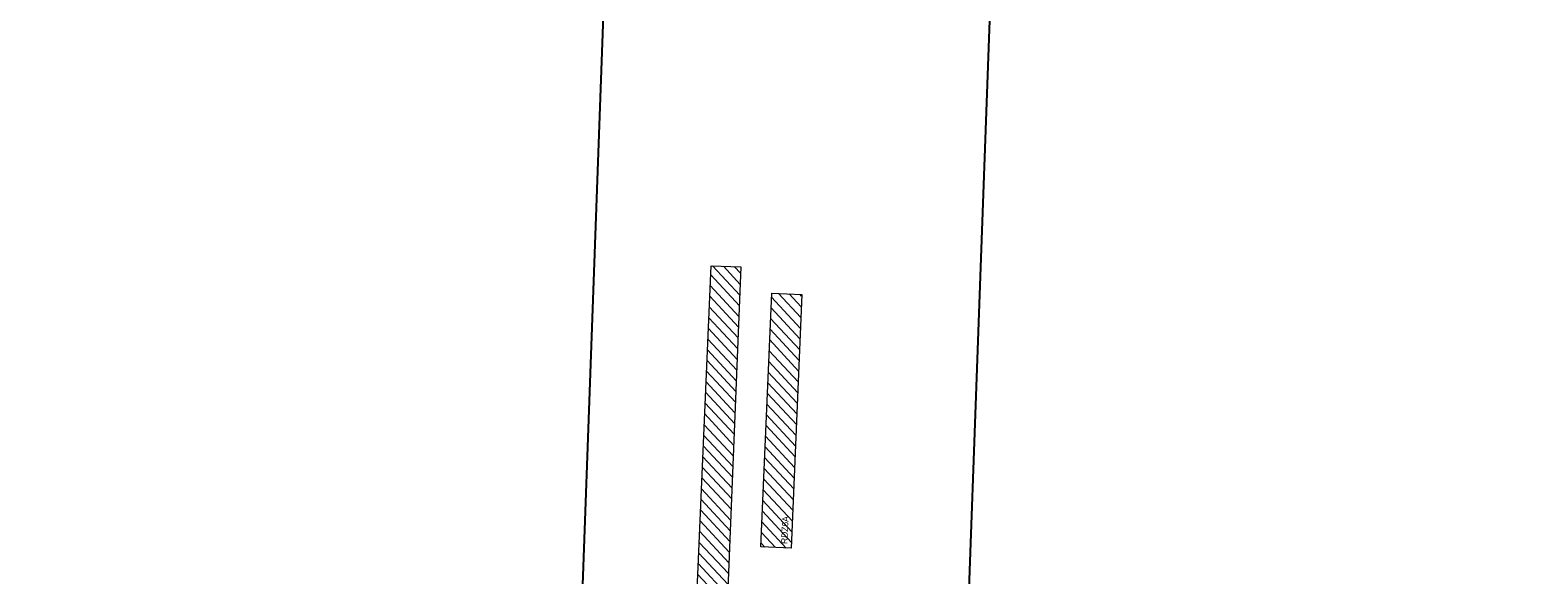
# Model space of a CAD drawing. Header units: feet. Extents: x 161116 to 161696, y 289780 to 291461.
# Tile 7 of 12: x 161321 to 161618, y 290703 to 290811. Entities that reach past the tile are written whole.
import ezdxf

# ---------------------------------------------------------------- set-up
doc = ezdxf.new("R2010")
doc.units = ezdxf.units.FT
doc.header["$MEASUREMENT"] = 0
doc.linetypes.add('constlimit', pattern=[0])
doc.layers.add('RW_P_Const_Limits', color=30, linetype='constlimit')
doc.layers.add('SG_P_DetectionZone', color=12, linetype='Continuous', lineweight=13)
doc.styles.add('Slanted-Normal', font='font31.shx', dxfattribs={"height": 0.1})

msp = doc.modelspace()

# ---------------------------------------------------------------- hatches: boundary and pattern name
at = {"layer": 'SG_P_DetectionZone', "transparency": 33554585}
h = msp.add_hatch(dxfattribs=at)
h.set_pattern_fill('ANSI31', color=247, scale=12, angle=87.9246)
h.set_pattern_definition([(132.92463453, (391059.7267, -1256813.8159), (-1.098375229, -1.0215536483), [])])
h.paths.add_polyline_path([(161454.93, 290764.14), (161451.95, 290694.17), (161457.94, 290693.96), (161460.82, 290763.9)])
h = msp.add_hatch(dxfattribs=at)
h.set_pattern_fill('ANSI31', color=247, scale=12, angle=87.9246)
h.set_pattern_definition([(132.92463453, (391072.504, -1256799.2473), (-1.098375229, -1.0215536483), [])])
h.paths.add_polyline_path([(161466.86, 290758.73), (161464.73, 290708.74), (161470.72, 290708.53), (161472.77, 290758.48)])

# ---------------------------------------------------------------- linework, layer by layer
at = {"layer": 'RW_P_Const_Limits', "flags": 128}
msp.add_lwpolyline([(161432.18, 290770.18), (161438.65, 290948.81), (161434.81, 290952.98), (161338.52, 290956.95), (161341.61, 291031.88), (161441.53, 291027.77), (161445.18, 291128.3), (161521.1, 291125.55), (161517.41, 291023.63), (161617.73, 291019.46), (161614.66, 290945.52), (161518.74, 290949.51), (161514.59, 290945.69), (161508.12, 290767.43), (161504.64, 290671.49), (161506.56, 290669.16), (161524.3, 290668.49), (161524.24, 290666.81), (161606.29, 290663.99), (161603.65, 290587.04), (161501.7, 290590.54), (161498.11, 290491.45), (161422.16, 290494.2), (161425.78, 290594.14), (161320.85, 290597.71), (161323.43, 290673.64), (161424.55, 290670.22), (161428.69, 290674.1), (161432.17, 290770.18)], dxfattribs=at)
at = {"layer": 'SG_P_DetectionZone', "elevation": 996.48, "flags": 128}
for points in [[(161457.94, 290693.96), (161451.95, 290694.2), (161454.93, 290764.14), (161460.82, 290763.9)], [(161470.72, 290708.53), (161464.73, 290708.77), (161466.86, 290758.73), (161472.77, 290758.48)]]:
    msp.add_lwpolyline(points, close=True, dxfattribs=at)

# ---------------------------------------------------------------- texts
at = {"layer": 'SG_P_DetectionZone', "style": 'Slanted-Normal'}
msp.add_text('RDZ6A', height=1.25, rotation=87.3443, dxfattribs=at).set_placement((161469.95, 290709.33, 996.48))

doc.saveas('drawing.dxf')
